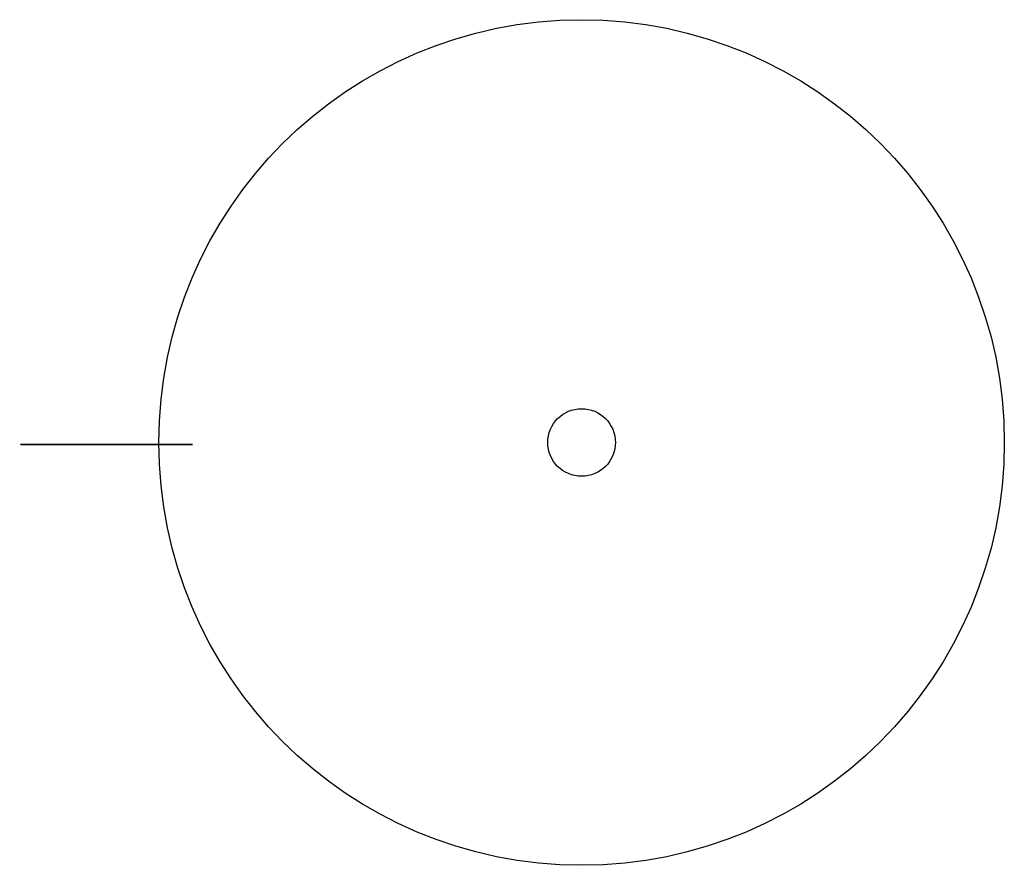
# Model space of a CAD drawing. Header units: millimetres. Extents: x -495 to 379, y -373 to 377.
import ezdxf

# ---------------------------------------------------------------- set-up
doc = ezdxf.new("R2010")
doc.units = ezdxf.units.MM
for name, color, linetype, true_color in [('Radiant 1000x1000 v1_Sketch1', 7, 'Continuous', 0x000000), ('Radiant 1000x1000 v1_Sketch2', 7, 'Continuous', 0x000000), ('Radiant 1000x1000 v1_Sketch3', 7, 'Continuous', 0x000000)]:
    doc.layers.add(name, color=color, linetype=linetype, true_color=true_color)

msp = doc.modelspace()

# ---------------------------------------------------------------- linework, layer by layer
at = {"layer": 'Radiant 1000x1000 v1_Sketch1'}
msp.add_circle((3.69, 1.71), 375, dxfattribs=at)
at = {"layer": 'Radiant 1000x1000 v1_Sketch2', "extrusion": (0, 1, 0)}
msp.add_lwpolyline([(341.31, 574, -0.414214), (361.31, 594), (384.71, 594, -0.349216), (433.42, 555.25), (491.31, 304.5, -0.113936), (491.31, 259.5), (433.42, 8.75, -0.349216), (384.71, -30), (361.31, -30, -0.414214), (341.31, -10), (341.31, 0), (356.31, 0), (356.31, 12), (341.31, 12), (341.31, 552), (356.31, 552), (356.31, 564), (341.31, 564)], format="xyb", close=True, dxfattribs=at)
at = {"layer": 'Radiant 1000x1000 v1_Sketch3'}
for radius in [375, 30]:
    msp.add_circle((3.69, 1.71, 552), radius, dxfattribs=at)

doc.saveas('drawing.dxf')
